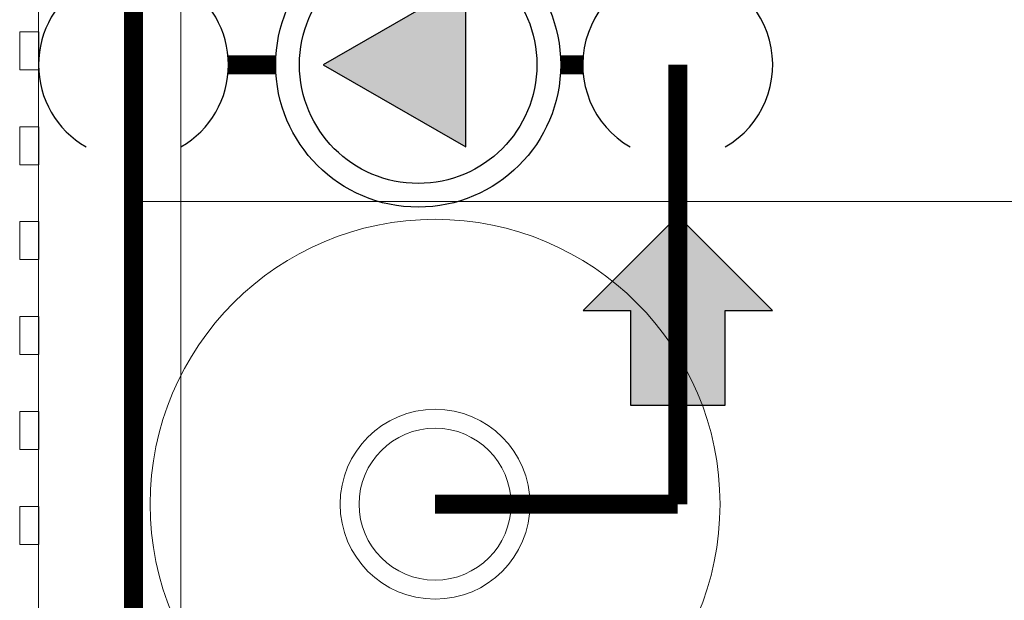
# Model space of a CAD drawing. Header units: millimetres. Extents: x -4432 to 16719, y 0 to 7071.
# Tile 6 of 17: x 746 to 1264, y 1987 to 2293. Entities that reach past the tile are written whole.
import ezdxf

# ---------------------------------------------------------------- set-up
doc = ezdxf.new("R2010")
doc.units = ezdxf.units.MM
for name, color, linetype, true_color in [('CIVIL LAYER', 9, 'Continuous', 0x808080), ('PLUMBING-WS-CW-PIPE', 5, 'Continuous', 0x0000ff), ('PLUMBING-WS-EQP', 30, 'Continuous', 0xff7f00), ('WATER-CW-PIPE', 5, 'Continuous', 0x0000ff)]:
    doc.layers.add(name, color=color, linetype=linetype, true_color=true_color)
doc.layers.add('FW BOTTLE', color=7, linetype='Continuous', lineweight=5, true_color=0x00e0e0)
doc.layers.add('GREY SCALE', color=9, linetype='Continuous', lineweight=0, true_color=0x808080)

# ---------------------------------------------------------------- blocks, each defined once
blk = doc.blocks.new('FLOOR PLAN')
at = {"layer": 'FW BOTTLE'}
blk.add_circle((963.14, 2037.43), 150, dxfattribs=at)
at = {"layer": 'GREY SCALE'}
for p, q in [((754.37, 44.64), (754.36, 3574.62)), ((829.37, 119.64), (829.37, 3499.62)), ((754.37, 2749.06), (754.37, 44.64)), ((804.37, 2749.06), (804.37, 44.64)), ((744.45, 2286.19), (754.45, 2286.19)), ((744.46, 2266.2), (744.46, 2286.19)), ((754.45, 2286.19), (754.45, 2266.19)), ((754.45, 2266.19), (744.45, 2266.2)), ((744.45, 2236.2), (754.45, 2236.2)), ((744.46, 2216.2), (744.46, 2236.2)), ((754.45, 2236.2), (754.45, 2216.2)), ((754.45, 2216.2), (744.45, 2216.2)), ((804.37, 2196.75), (1504.37, 2196.75)), ((744.45, 2186.2), (754.45, 2186.2)), ((744.46, 2166.21), (744.46, 2186.2)), ((754.45, 2186.2), (754.45, 2166.2)), ((754.45, 2166.2), (744.45, 2166.21)), ((744.45, 2136.2), (754.45, 2136.2)), ((744.46, 2116.21), (744.46, 2136.2)), ((754.45, 2136.2), (754.45, 2116.2)), ((754.45, 2116.2), (744.45, 2116.21)), ((744.45, 2086.21), (754.45, 2086.21)), ((744.46, 2066.21), (744.46, 2086.21)), ((754.45, 2086.21), (754.45, 2066.21)), ((754.45, 2066.21), (744.45, 2066.21)), ((744.45, 2036.21), (754.45, 2036.21)), ((744.46, 2016.21), (744.46, 2036.21)), ((754.45, 2036.21), (754.45, 2016.21)), ((754.45, 2016.21), (744.45, 2016.21))]:
    blk.add_line(p, q, dxfattribs=at)
blk = doc.blocks.new('BP-BOOSTER PUMP')
at = {"layer": 'PLUMBING-WS-EQP'}
h = blk.add_hatch(color=256, dxfattribs=at)
h.dxf.hatch_style = 1
h.paths.add_polyline_path([(-50, 86.6), (-50, -86.6), (100, 0)])
blk.add_lwpolyline([(100, 0), (-50, 86.6), (-50, -86.6)], close=True, dxfattribs=at)
for radius in [150, 125]:
    blk.add_circle((0, 0), radius, dxfattribs=at)

msp = doc.modelspace()

# ---------------------------------------------------------------- hatches: boundary and pattern name
at = {"layer": 'PLUMBING-WS-CW-PIPE'}
h = msp.add_hatch(color=256, dxfattribs=at)
h.dxf.hatch_style = 1
h.paths.add_polyline_path([(1117.33, 2139.42), (1142.26, 2139.42), (1092.41, 2189.28), (1042.55, 2139.42), (1067.48, 2139.42), (1067.48, 2089.56), (1117.33, 2089.56)])

# ---------------------------------------------------------------- linework, layer by layer
at = {"layer": 'FW BOTTLE'}
for radius in [50, 40]:
    msp.add_circle((964.68, 2037.43), radius, dxfattribs=at)
at = {"layer": 'PLUMBING-WS-CW-PIPE'}
msp.add_lwpolyline([(1092.41, 2189.28), (1042.55, 2139.42), (1067.48, 2139.42), (1067.48, 2089.56), (1117.33, 2089.56), (1117.33, 2139.42), (1142.26, 2139.42), (1092.41, 2189.28)], dxfattribs=at)
at = {"layer": 'WATER-CW-PIPE', "const_width": 10}
for points in [[(805.91, 2479.02), (805.91, 1633.21)], [(880.79, 2268.82), (855.91, 2268.82)], [(1030.79, 2268.82), (1042.41, 2268.82)], [(1092.41, 2268.82), (1092.41, 2037.43)], [(964.68, 2037.43), (1092.41, 2037.43)]]:
    msp.add_lwpolyline(points, dxfattribs=at)
at = {"layer": 'WATER-CW-PIPE'}
for centre, start, end in [((1092.41, 2268.82), 300, 240), ((805.91, 2268.82), 120, 240), ((805.91, 2268.82), 300, 60)]:
    msp.add_arc(centre, 50, start, end, dxfattribs=at)

# ---------------------------------------------------------------- block references
at = {"layer": 'CIVIL LAYER'}
msp.add_blockref('FLOOR PLAN', (1.54, 0), dxfattribs=at)
at = {"layer": 'PLUMBING-WS-EQP', "xscale": 0.5, "yscale": 0.5, "zscale": 0.5, "rotation": 180}
msp.add_blockref('BP-BOOSTER PUMP', (955.79, 2268.82), dxfattribs=at)

doc.saveas('drawing.dxf')
